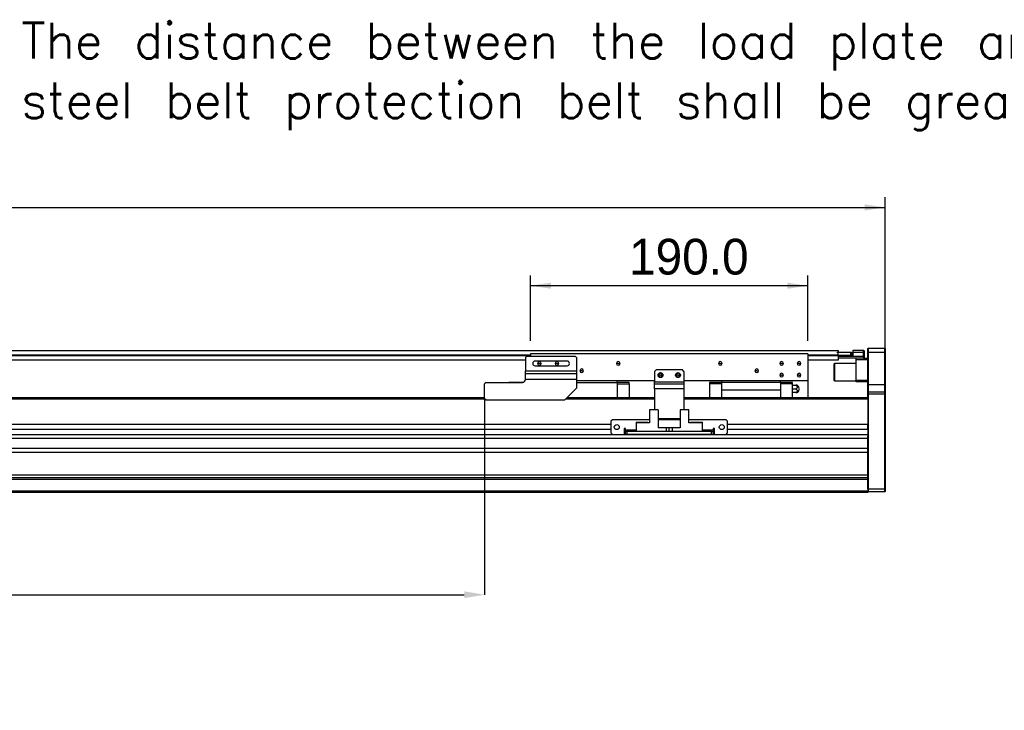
# Model space of a CAD drawing. Header units: millimetres. Extents: x 35 to 2924, y 35 to 2044.
# Tile 5 of 8: x 1595 to 2269, y 821 to 1294. Entities that reach past the tile are written whole.
import ezdxf

# ---------------------------------------------------------------- set-up
doc = ezdxf.new("R2010")
doc.units = ezdxf.units.MM
doc.header["$LTSCALE"] = 7
doc.header["$PDSIZE"] = -1
doc.layers.add('DIMNS', color=7, linetype='Continuous')
doc.styles.add('SLDTEXTSTYLE1', font='txt')
doc.styles.add('SLDTEXTSTYLE2', font='txt', dxfattribs={"bigfont": 'bigfont'})
doc.dimstyles.new('SLDDIMSTYLE0', dxfattribs={"dimtxt": 24.5, "dimasz": 14, "dimexe": 0, "dimexo": 0.0625, "dimgap": 6.125, "dimtad": 2, "dimdec": 1, "dimrnd": 1e-09, "dimzin": 4, "dimdsep": 46, "dimtxsty": 'SLDTEXTSTYLE1', "dimsah": 1, "dimcen": 0.09, "dimadec": 0, "dimazin": 1, "dimtfac": 1, "dimtdec": 1, "dimtofl": 0, "dimtmove": 0, "dimatfit": 3, "dimfxl": 0, "dimfrac": 2, "dimtolj": 1, "dimtzin": 12, "dimarcsym": 0})

# ---------------------------------------------------------------- blocks, each defined once
blk = doc.blocks.new('_D')
at = {"layer": 'DIMNS'}
for p, q in [((391.69, 1046.32), (391.69, 1172.31)), ((2187.69, 1046.32), (2187.69, 1172.31)), ((391.69, 1165.31), (2187.69, 1165.31))]:
    blk.add_line(p, q, dxfattribs=at)
for points in [[(391.69, 1165.31), (405.69, 1163.21), (405.69, 1167.41)], [(2187.69, 1165.31), (2173.69, 1167.41), (2173.69, 1163.21)]]:
    blk.add_solid(points, dxfattribs=at)
at = {"layer": 'DIMNS', "insert": (1243.4, 1197.45), "char_height": 24.5, "attachment_point": 1, "style": 'SLDTEXTSTYLE1'}
blk.add_mtext('1796.0', dxfattribs=at)
blk = doc.blocks.new('_D_3')
at = {"layer": 'DIMNS'}
for p, q in [((1944.69, 1073.82), (1944.69, 1118.68)), ((2134.69, 1073.82), (2134.69, 1118.68)), ((2134.69, 1111.68), (1944.69, 1111.68))]:
    blk.add_line(p, q, dxfattribs=at)
for points in [[(1944.69, 1111.68), (1958.69, 1109.58), (1958.69, 1113.78)], [(2134.69, 1111.68), (2120.69, 1113.78), (2120.69, 1109.58)]]:
    blk.add_solid(points, dxfattribs=at)
at = {"layer": 'DIMNS', "insert": (2012.09, 1143.83), "char_height": 24.5, "attachment_point": 1, "style": 'SLDTEXTSTYLE1'}
blk.add_mtext('190.0', dxfattribs=at)
blk = doc.blocks.new('_D_4')
at = {"layer": 'Defpoints', "color": 0}
for p in [(633.19, 1037.93), (1913.19, 1034.43), (1913.19, 899.93)]:
    blk.add_point(p, dxfattribs=at)
at = {"layer": 'DIMNS', "color": 0, "lineweight": -2}
for p, q in [((633.19, 1037.87), (633.19, 899.93)), ((1913.19, 1034.37), (1913.19, 899.93)), ((647.19, 899.93), (1899.19, 899.93))]:
    blk.add_line(p, q, dxfattribs=at)
at = {"layer": 'DIMNS', "color": 0}
for points in [[(647.19, 902.27), (647.19, 897.6), (633.19, 899.93)], [(1899.19, 902.27), (1899.19, 897.6), (1913.19, 899.93)]]:
    blk.add_solid(points, dxfattribs=at)
at = {"layer": 'DIMNS', "color": 0, "insert": (1291.28, 893.81), "char_height": 24.5, "attachment_point": 2, "style": 'SLDTEXTSTYLE1'}
blk.add_mtext('\\A1;Stroke T=1280.0', dxfattribs=at)
blk = doc.blocks.new('SW_NOTE_5')
at = {"layer": 'DIMNS', "color": 0, "insert": (-816.91, 69.22), "char_height": 24.5, "attachment_point": 1, "style": 'SLDTEXTSTYLE2'}
blk.add_mtext('The distance between the load plate and the \\Psteel belt protection belt shall be greater than 4mm', dxfattribs=at)

msp = doc.modelspace()

# ---------------------------------------------------------------- linework, layer by layer
at = {"color": 7, "linetype": 'Continuous', "lineweight": 25}
for p, q in [((424.69, 1067.28), (2155.69, 1067.28)), ((2154.69, 1065.94), (2154.69, 1066.13)), ((2154.69, 1066.13), (2155.19, 1066.13)), ((2155.19, 1066.13), (2155.19, 1064.13)), ((2155.19, 1066.13), (2164.19, 1066.13)), ((2155.69, 1066.13), (2155.69, 1067.28)), ((2164.19, 1064.13), (2164.19, 1066.13)), ((2164.19, 1066.13), (2164.69, 1066.13)), ((2164.69, 1066.13), (2164.69, 1064.13)), ((2165.69, 1067.43), (2172.89, 1067.43)), ((2165.69, 1065.93), (2165.69, 1067.43)), ((2172.89, 1065.93), (2172.89, 1067.43)), ((2173.19, 1067.13), (2172.89, 1067.43)), ((2173.19, 1067.13), (2173.19, 1065.93)), ((2175.99, 1068.93), (2175.69, 1068.63)), ((2175.69, 1065.93), (2175.69, 1068.63)), ((2175.99, 1068.93), (2175.99, 1065.93)), ((2175.99, 1068.93), (2187.39, 1068.93)), ((2187.39, 1065.93), (2187.39, 1068.93)), ((2187.39, 1068.93), (2187.69, 1068.63)), ((2187.69, 1068.63), (2187.69, 1065.93)), ((640.19, 1060.78), (1941.19, 1060.78)), ((1942.19, 1063.43), (1941.19, 1062.43)), ((1941.19, 1062.43), (1941.19, 1053.43)), ((1942.19, 1063.43), (1975.19, 1063.43)), ((2134.69, 1064.93), (1944.69, 1064.93)), ((1944.69, 1064.93), (1944.69, 1063.43)), ((1969.69, 1060.03), (1947.69, 1060.03)), ((1976.19, 1062.43), (1975.19, 1063.43)), ((1976.19, 1062.43), (1976.19, 1053.43)), ((2134.69, 1064.93), (2134.69, 1046.43)), ((2134.69, 1060.78), (2155.69, 1060.78)), ((2155.19, 1064.13), (2164.19, 1064.13)), ((2155.49, 1063.63), (2155.49, 1063.64)), ((2155.49, 1063.63), (2155.49, 1063.43)), ((2165.69, 1063.63), (2155.49, 1063.63)), ((2155.49, 1063.63), (2155.49, 1063.63)), ((2155.49, 1063.43), (2155.49, 1062.64)), ((2155.49, 1063.43), (2172.89, 1063.43)), ((2155.69, 1063.78), (2155.69, 1064.28)), ((2155.69, 1063.93), (2165.69, 1063.93)), ((2155.69, 1060.78), (2155.69, 1063.78)), ((2172.89, 1061.93), (2155.69, 1061.93)), ((2164.69, 1064.13), (2164.19, 1064.13)), ((2164.69, 1064.13), (2165.19, 1064.13)), ((2165.19, 1063.93), (2165.19, 1064.13)), ((2165.69, 1063.63), (2165.69, 1065.93)), ((2172.89, 1065.93), (2165.69, 1065.93)), ((2167.69, 1060.93), (2167.69, 1061.93)), ((2175.69, 1060.93), (2167.69, 1060.93)), ((2167.69, 1046.93), (2167.69, 1060.93)), ((2172.89, 1063.43), (2172.89, 1065.93)), ((2173.19, 1065.93), (2172.89, 1065.93)), ((2172.89, 1061.93), (2172.89, 1063.43)), ((2172.89, 1063.43), (2173.19, 1063.43)), ((2172.89, 1061.93), (2173.19, 1062.23)), ((2172.89, 1061.93), (2175.69, 1061.93)), ((2173.19, 1065.93), (2173.19, 1063.43)), ((2173.19, 1063.43), (2173.19, 1062.23)), ((2175.99, 1065.93), (2175.69, 1065.93)), ((2175.69, 1043.93), (2175.69, 1065.93)), ((2175.99, 1065.93), (2175.99, 1043.93)), ((2187.39, 1065.93), (2175.99, 1065.93)), ((2187.39, 1043.93), (2187.39, 1065.93)), ((2187.39, 1065.93), (2187.69, 1065.93)), ((2187.69, 1065.93), (2187.69, 1043.93)), ((1941.19, 1053.43), (1976.19, 1053.43)), ((1941.19, 1051.44), (1941.19, 1053.43)), ((1947.69, 1056.83), (1969.69, 1056.83)), ((1950.69, 1058.43), (1949.44, 1058.43)), ((1950.69, 1058.43), (1951.94, 1058.43)), ((1962.69, 1058.43), (1961.44, 1058.43)), ((1962.69, 1058.43), (1963.94, 1058.43)), ((1976.19, 1053.43), (1976.19, 1051.44)), ((1979.69, 1053.43), (1978.44, 1053.43)), ((1979.69, 1053.43), (1980.94, 1053.43)), ((2004.69, 1058.43), (2003.44, 1058.43)), ((2004.69, 1058.43), (2005.94, 1058.43)), ((2030.69, 1053.93), (2029.69, 1052.93)), ((2029.69, 1052.93), (2029.69, 1045.93)), ((2048.69, 1053.93), (2030.69, 1053.93)), ((2049.69, 1052.93), (2048.69, 1053.93)), ((2049.69, 1052.93), (2049.69, 1045.93)), ((2074.69, 1058.43), (2073.44, 1058.43)), ((2074.69, 1058.43), (2075.94, 1058.43)), ((2099.69, 1053.43), (2098.44, 1053.43)), ((2099.69, 1053.43), (2100.94, 1053.43)), ((2116.69, 1058.43), (2115.44, 1058.43)), ((2116.69, 1058.43), (2117.94, 1058.43)), ((2128.69, 1058.43), (2127.44, 1058.43)), ((2128.69, 1058.43), (2129.94, 1058.43)), ((2152.99, 1058.43), (2152.69, 1058.13)), ((2152.69, 1054.63), (2152.69, 1058.13)), ((2152.69, 1046.73), (2152.69, 1054.63)), ((2167.69, 1058.43), (2152.99, 1058.43)), ((2152.99, 1058.43), (2152.99, 1054.75)), ((2152.99, 1054.75), (2152.99, 1046.43)), ((1941.19, 1051.44), (1976.19, 1051.44)), ((1941.19, 1047.45), (1941.19, 1051.44)), ((1941.19, 1047.45), (1941.19, 1047.43)), ((1976.19, 1047.45), (1941.19, 1047.45)), ((1976.19, 1051.44), (1976.19, 1047.45)), ((1976.19, 1047.45), (1976.19, 1041.43)), ((2029.69, 1046.43), (1976.19, 1046.43)), ((2003.94, 1045.43), (2003.94, 1046.43)), ((2029.69, 1045.93), (2049.69, 1045.93)), ((2029.69, 1044.43), (2029.69, 1045.93)), ((2033.69, 1050.43), (2032.44, 1050.43)), ((2033.69, 1050.43), (2034.94, 1050.43)), ((2045.69, 1050.43), (2044.44, 1050.43)), ((2045.69, 1050.43), (2046.94, 1050.43)), ((2134.69, 1046.43), (2049.69, 1046.43)), ((2049.69, 1045.93), (2049.69, 1044.43)), ((2075.44, 1046.43), (2075.44, 1045.43)), ((2116.69, 1050.43), (2115.44, 1050.43)), ((2115.94, 1045.43), (2115.94, 1046.43)), ((2116.69, 1050.43), (2117.94, 1050.43)), ((2128.69, 1050.43), (2127.44, 1050.43)), ((2128.69, 1050.43), (2129.94, 1050.43)), ((2134.69, 1046.43), (2134.69, 1034.93)), ((2152.69, 1046.73), (2152.99, 1046.43)), ((2152.99, 1046.43), (2167.69, 1046.43)), ((2167.69, 1046.93), (2175.69, 1046.93)), ((2167.69, 1045.93), (2167.69, 1046.93)), ((2175.69, 1045.93), (2167.69, 1045.93)), ((1914.19, 1045.43), (1913.19, 1044.43)), ((1913.19, 1034.43), (1913.19, 1044.43)), ((1914.19, 1045.43), (1939.19, 1045.43)), ((1929.99, 1045.63), (1929.79, 1045.43)), ((1929.99, 1045.63), (1929.99, 1045.43)), ((1929.99, 1045.63), (1940.06, 1045.63)), ((1968.19, 1033.43), (1976.19, 1041.43)), ((1976.19, 1045.43), (2003.94, 1045.43)), ((2003.94, 1045.43), (2003.94, 1034.93)), ((2012.19, 1045.33), (2003.94, 1045.33)), ((2003.94, 1044.38), (2012.19, 1044.38)), ((2012.19, 1044.38), (2012.19, 1045.33)), ((2012.19, 1044.38), (2012.19, 1034.93)), ((2029.69, 1044.43), (2049.69, 1044.43)), ((2029.69, 1040.93), (2029.69, 1044.43)), ((2029.69, 1040.93), (2029.69, 1026.68)), ((2049.69, 1040.93), (2029.69, 1040.93)), ((2049.69, 1044.43), (2049.69, 1040.93)), ((2049.69, 1040.93), (2049.69, 1026.68)), ((2075.44, 1045.33), (2067.19, 1045.33)), ((2067.19, 1045.33), (2067.19, 1044.38)), ((2075.44, 1044.38), (2067.19, 1044.38)), ((2067.19, 1044.38), (2067.19, 1034.93)), ((2115.94, 1045.43), (2075.44, 1045.43)), ((2075.44, 1045.43), (2075.44, 1040.43)), ((2075.44, 1040.43), (2115.94, 1040.43)), ((2075.44, 1040.43), (2075.44, 1040.13)), ((2115.94, 1040.13), (2075.44, 1040.13)), ((2075.44, 1040.13), (2075.44, 1034.93)), ((2115.94, 1045.43), (2115.94, 1040.43)), ((2124.19, 1045.33), (2115.94, 1045.33)), ((2124.19, 1044.38), (2115.94, 1044.38)), ((2115.94, 1040.13), (2115.94, 1040.43)), ((2115.94, 1040.13), (2115.94, 1034.93)), ((2124.19, 1044.38), (2124.19, 1045.33)), ((2124.19, 1034.93), (2124.19, 1044.38)), ((2124.19, 1043.43), (2126.51, 1043.43)), ((2124.19, 1040.93), (2126.51, 1040.93)), ((2175.99, 1043.93), (2175.69, 1043.93)), ((2175.69, 1038.63), (2175.69, 1043.93)), ((2175.99, 1043.93), (2175.99, 1038.93)), ((2175.99, 1043.93), (2187.39, 1043.93)), ((2187.39, 1038.93), (2187.39, 1043.93)), ((2187.69, 1043.93), (2187.39, 1043.93)), ((2187.69, 1043.93), (2187.69, 1038.63)), ((1913.19, 1034.93), (549.69, 1034.93)), ((1913.19, 1034.43), (1914.19, 1033.43)), ((1914.19, 1033.43), (1968.19, 1033.43)), ((2029.69, 1034.93), (1969.69, 1034.93)), ((2175.69, 1034.93), (2049.69, 1034.93)), ((2126.51, 1038.43), (2124.19, 1038.43)), ((2175.99, 1038.93), (2175.69, 1038.63)), ((2175.69, 1037.43), (2175.69, 1038.63)), ((2175.69, 1034.65), (2175.69, 1037.43)), ((2175.99, 1037.43), (2175.69, 1037.43)), ((2175.69, 1034.65), (2175.69, 1033.93)), ((2175.69, 1033.93), (2175.69, 1016.48)), ((2175.99, 1038.93), (2175.99, 1037.43)), ((2175.99, 1038.93), (2187.39, 1038.93)), ((2175.99, 1037.43), (2175.99, 972.43)), ((2187.39, 1037.43), (2175.99, 1037.43)), ((2187.39, 1037.43), (2187.39, 1038.93)), ((2187.69, 1038.63), (2187.39, 1038.93)), ((2187.39, 972.43), (2187.39, 1037.43)), ((2187.69, 1037.43), (2187.39, 1037.43)), ((2187.69, 1038.63), (2187.69, 1037.43)), ((2187.69, 1037.43), (2187.69, 972.56)), ((2026.19, 1026.68), (2026.19, 1017.78)), ((2032.19, 1026.68), (2026.19, 1026.68)), ((2032.19, 1026.68), (2032.19, 1014.28)), ((2047.19, 1026.68), (2047.19, 1014.28)), ((2053.19, 1026.68), (2047.19, 1026.68)), ((2053.19, 1017.78), (2053.19, 1026.68)), ((2000.69, 1019.78), (1999.69, 1018.78)), ((2026.19, 1019.78), (2000.69, 1019.78)), ((2047.19, 1020.43), (2032.19, 1020.43)), ((2047.19, 1019.78), (2032.19, 1019.78)), ((2078.69, 1019.78), (2053.19, 1019.78)), ((2079.69, 1018.78), (2078.69, 1019.78)), ((1999.69, 1016.48), (579.69, 1016.48)), ((1999.69, 1013.08), (579.69, 1013.08)), ((1999.69, 1018.78), (1999.69, 1010.78)), ((2009.69, 1013.78), (2008.69, 1013.78)), ((2008.69, 1013.78), (2008.69, 1009.78)), ((2009.69, 1013.08), (2008.69, 1013.08)), ((2009.69, 1012.78), (2009.69, 1013.78)), ((2009.69, 1012.78), (2009.69, 1011.78)), ((2016.99, 1018.28), (2024.79, 1018.28)), ((2016.99, 1018.28), (2016.99, 1017.78)), ((2016.99, 1017.78), (2016.99, 1011.78)), ((2026.19, 1017.78), (2016.99, 1017.78)), ((2025.29, 1017.78), (2024.79, 1018.28)), ((2037.69, 1014.28), (2032.19, 1014.28)), ((2037.69, 1011.78), (2037.69, 1014.28)), ((2039.69, 1014.28), (2037.69, 1014.28)), ((2039.69, 1011.78), (2039.69, 1014.28)), ((2041.69, 1014.28), (2039.69, 1014.28)), ((2041.69, 1014.28), (2041.69, 1011.78)), ((2047.19, 1014.28), (2041.69, 1014.28)), ((2062.39, 1017.78), (2053.19, 1017.78)), ((2054.59, 1018.28), (2054.09, 1017.78)), ((2054.59, 1018.28), (2062.39, 1018.28)), ((2062.39, 1017.78), (2062.39, 1018.28)), ((2062.39, 1011.78), (2062.39, 1017.78)), ((2070.69, 1013.78), (2069.69, 1013.78)), ((2069.69, 1013.78), (2069.69, 1012.78)), ((2070.69, 1013.08), (2069.69, 1013.08)), ((2069.69, 1011.78), (2069.69, 1012.78)), ((2070.69, 1009.78), (2070.69, 1013.78)), ((2079.69, 1010.78), (2079.69, 1018.78)), ((2175.69, 1016.48), (2079.69, 1016.48)), ((2175.69, 1013.08), (2079.69, 1013.08)), ((2175.69, 1013.08), (2175.69, 1016.48)), ((2175.69, 1013.08), (2175.69, 1009.56)), ((2175.69, 1009.56), (403.69, 1009.56)), ((2175.69, 1006.96), (403.69, 1006.96)), ((1999.69, 1010.78), (2000.69, 1009.78)), ((2000.69, 1009.78), (2008.69, 1009.78)), ((2009.69, 1009.78), (2009.69, 1011.78)), ((2009.69, 1011.78), (2010.69, 1011.78)), ((2010.69, 1009.78), (2009.69, 1009.78)), ((2010.69, 1011.78), (2010.69, 1009.78)), ((2068.69, 1011.78), (2010.69, 1011.78)), ((2068.69, 1009.78), (2010.69, 1009.78)), ((2068.69, 1009.78), (2068.69, 1011.78)), ((2068.69, 1011.78), (2069.69, 1011.78)), ((2069.69, 1009.78), (2068.69, 1009.78)), ((2069.69, 1011.78), (2069.69, 1009.78)), ((2070.69, 1009.78), (2078.69, 1009.78)), ((2078.69, 1009.78), (2079.69, 1010.78)), ((2175.69, 1009.56), (2175.69, 1008.25)), ((2175.69, 972.56), (2175.69, 1008.25)), ((2175.69, 1000.03), (403.69, 1000.03)), ((2175.69, 997.43), (403.69, 997.43)), ((2175.69, 981.93), (403.69, 981.93)), ((2175.69, 979.93), (403.69, 979.93)), ((2175.69, 978.93), (403.69, 978.93)), ((2175.69, 972.36), (2175.69, 972.56)), ((2175.69, 972.56), (2175.99, 972.43)), ((2175.69, 972.36), (2175.69, 970.93)), ((2175.99, 972.43), (2175.99, 970.43)), ((2175.99, 972.43), (2187.39, 972.43)), ((2187.69, 972.56), (2187.39, 972.43)), ((2187.39, 970.43), (2187.39, 972.43)), ((2187.69, 972.56), (2187.69, 970.73)), ((2175.69, 970.93), (403.69, 970.93)), ((2175.69, 969.93), (403.69, 969.93)), ((2175.69, 970.93), (2175.69, 969.93)), ((2175.69, 970.73), (2175.99, 970.43)), ((2187.39, 970.43), (2175.99, 970.43)), ((2187.69, 970.73), (2187.39, 970.43))]:
    msp.add_line(p, q, dxfattribs=at)
at = {"color": 8, "linetype": 'Continuous', "lineweight": 25}
for p, q in [((634.69, 1064.28), (1944.69, 1064.28)), ((634.69, 1063.78), (1944.69, 1063.78)), ((2134.69, 1064.28), (2155.69, 1064.28)), ((2134.69, 1063.78), (2155.69, 1063.78)), ((2155.47, 1063.43), (2155.49, 1063.43)), ((1913.69, 1033.93), (549.69, 1033.93)), ((2029.69, 1033.93), (1968.69, 1033.93)), ((2175.69, 1033.93), (2049.69, 1033.93)), ((2016.99, 1012.78), (2009.69, 1012.78)), ((2069.69, 1012.78), (2062.39, 1012.78))]:
    msp.add_line(p, q, dxfattribs=at)
at = {"color": 7, "linetype": 'Continuous', "lineweight": 25}
for centre in [(2033.69, 1050.43), (2045.69, 1050.43), (2003.69, 1014.78), (2075.69, 1014.78)]:
    msp.add_circle(centre, 1.7, dxfattribs=at)
for centre, radius, start, end in [((1947.69, 1058.43), 1.6, 90, 270), ((1950.69, 1058.43), 1.25, 0, 180), ((1962.69, 1058.43), 1.25, 0, 180), ((1969.69, 1058.43), 1.6, 270, 90), ((2004.69, 1058.43), 1.25, 0, 180), ((2074.69, 1058.43), 1.25, 0, 180), ((2116.69, 1058.43), 1.25, 0, 180), ((2128.69, 1058.43), 1.25, 0, 180), ((1950.69, 1058.43), 1.25, 180, 0), ((1962.69, 1058.43), 1.25, 180, 0), ((1979.69, 1053.43), 1.25, 0, 180), ((1979.69, 1053.43), 1.25, 180, 0), ((2004.69, 1058.43), 1.25, 180, 0), ((2074.69, 1058.43), 1.25, 180, 0), ((2099.69, 1053.43), 1.25, 0, 180), ((2099.69, 1053.43), 1.25, 180, 0), ((2116.69, 1058.43), 1.25, 180, 0), ((2128.69, 1058.43), 1.25, 180, 0), ((1939.19, 1047.43), 2, 270, 0), ((2033.69, 1050.43), 1.25, 0, 180), ((2033.69, 1050.43), 1.25, 180, 0), ((2045.69, 1050.43), 1.25, 0, 180), ((2045.69, 1050.43), 1.25, 180, 0), ((2116.69, 1050.43), 1.25, 0, 180), ((2116.69, 1050.43), 1.25, 180, 0), ((2128.69, 1050.43), 1.25, 0, 180), ((2128.69, 1050.43), 1.25, 180, 0), ((2125.69, 1040.93), 3, 9.9092, 56.43308), ((2125.69, 1040.93), 3, 303.54248, 350.11805), ((2128.59, 1040.93), 0.25, 270, 68.68077)]:
    msp.add_arc(centre, radius, start, end, dxfattribs=at)
for points, knots in [([(2126.51, 1043.43), (2126.63, 1043.36), (2126.87, 1043.22), (2127.14, 1042.91), (2127.31, 1042.56), (2127.37, 1042.18), (2127.31, 1041.8), (2127.14, 1041.45), (2126.87, 1041.14), (2126.63, 1041), (2126.51, 1040.93)], [0, 0, 0, 0, 0.124828, 0.249874, 0.374973, 0.499944, 0.624664, 0.749591, 0.874689, 1, 1, 1, 1]), ([(2127.35, 1043.43), (2127.35, 1043.43), (2127.37, 1043.43), (2127.3, 1043.43), (2127.14, 1043.43), (2126.87, 1043.43), (2126.63, 1043.43), (2126.51, 1043.43)], [0, 0, 0, 0, 0.0020891, 0.2509818, 0.5002837, 0.7499296, 1, 1, 1, 1]), ([(2126.51, 1040.93), (2126.63, 1040.86), (2126.87, 1040.72), (2127.14, 1040.41), (2127.31, 1040.06), (2127.37, 1039.68), (2127.31, 1039.3), (2127.14, 1038.95), (2126.87, 1038.64), (2126.63, 1038.5), (2126.51, 1038.43)], [0, 0, 0, 0, 0.124828, 0.249875, 0.374973, 0.499944, 0.624664, 0.74959, 0.874689, 1, 1, 1, 1]), ([(2128.68, 1040.7), (2128.68, 1040.7), (2128.68, 1040.71), (2128.68, 1040.76), (2128.68, 1040.84), (2128.68, 1040.93), (2128.68, 1041.02), (2128.68, 1041.1), (2128.68, 1041.15), (2128.68, 1041.16), (2128.68, 1041.16)], [0, 0, 0, 0, 0.125362, 0.250009, 0.374881, 0.49974, 0.62439, 0.749722, 0.874831, 1, 1, 1, 1]), ([(2126.51, 1038.43), (2126.63, 1038.43), (2126.87, 1038.43), (2127.14, 1038.43), (2127.32, 1038.43), (2127.34, 1038.43), (2127.35, 1038.43)], [0, 0, 0, 0, 0.2503, 0.501039, 0.751881, 1, 1, 1, 1])]:
    msp.add_open_spline(points, degree=3, knots=knots, dxfattribs=at)

# ---------------------------------------------------------------- block references
at = {"layer": 'DIMNS'}
msp.add_blockref('SW_NOTE_5', (2412.5, 1222.64), dxfattribs=at)

# ---------------------------------------------------------------- dimensions: what is measured, and where the dimension line sits
for base, p1, p2, picture, middle in [((2187.69, 1165.31), (391.69, 1037.43), (2187.69, 1037.43), '_D', (1291.28, 1165.31)), ((1944.69, 1111.68), (2134.69, 1064.93), (1944.69, 1064.93), '_D_3', (2051.12, 1111.68))]:
    dim = msp.add_linear_dim(base=base, p1=p1, p2=p2, dimstyle='SLDDIMSTYLE0', dxfattribs=at)
    dim.commit()
    dim.dimension.update_dxf_attribs({"geometry": picture, "text_midpoint": middle, "dimtype": 160})
dim = msp.add_linear_dim(base=(1913.19, 899.93), p1=(633.19, 1037.93), p2=(1913.19, 1034.43), angle=0, text='Stroke T=<>', dimstyle='SLDDIMSTYLE0', dxfattribs=at)
dim.commit()
dim.dimension.update_dxf_attribs({"geometry": '_D_4', "text_midpoint": (1291.28, 899.93), "dimtype": 160})

doc.saveas('drawing.dxf')
